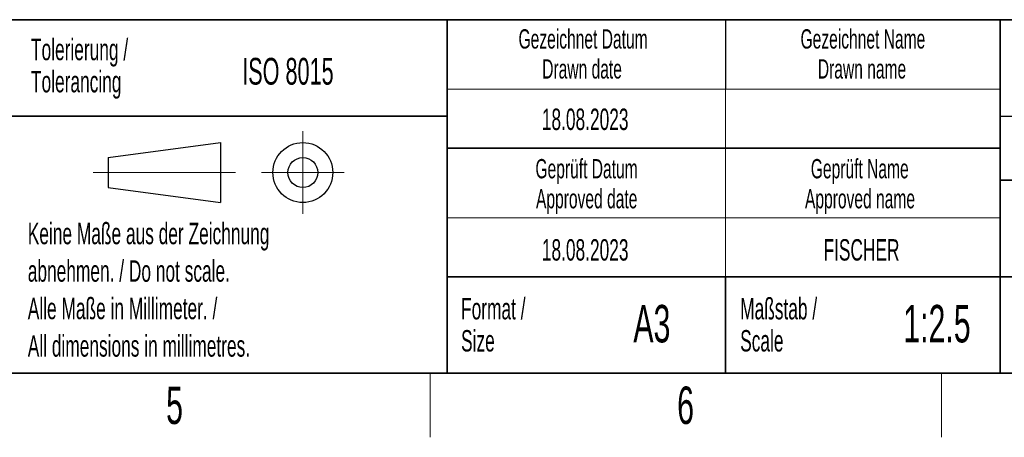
# Paper-space layout 'Blatt4' of a CAD drawing. Header units: millimetres. Extents: x 5 to 418, y 2 to 292.
# Tile 56 of 68: x 226 to 318, y 6 to 45. Entities that reach past the tile are written whole.
import ezdxf

# ---------------------------------------------------------------- set-up
doc = ezdxf.new("R2010")
doc.units = ezdxf.units.MM
doc.layers.add('SLD-0', color=7, linetype='Continuous')
doc.styles.add('SLDTEXTSTYLE0', font='TXT', dxfattribs={"width": 0.605})

psp = doc.layouts.new('Blatt4')

# ---------------------------------------------------------------- linework, layer by layer
at = {"layer": 'SLD-0', "lineweight": 35}
for p, q in [((225.617, 45), (266.33, 45)), ((266.33, 12), (266.33, 45)), ((266.33, 45), (266.33, 12)), ((318, 45), (266.33, 45)), ((318, 45), (318, 12)), ((318, 45), (318, 40.105)), ((318, 45), (408, 45)), ((318, 45), (318, 12)), ((225.617, 36), (266.33, 36)), ((266.33, 33), (318, 33)), ((408, 30), (318, 30)), ((266.33, 21), (318, 21)), ((292.33, 21), (292.33, 12)), ((318, 21), (390, 21)), ((26, 12), (408, 12)), ((225.617, 12), (266.33, 12)), ((266.33, 12), (318, 12)), ((408, 12), (318, 12))]:
    psp.add_line(p, q, dxfattribs=at)
at = {"layer": 'SLD-0'}
for p, q in [((292.33, 45), (292.33, 38.5)), ((318, 36), (408, 36))]:
    psp.add_line(p, q, dxfattribs=at)
at = {"layer": 'SLD-0', "lineweight": 18}
for p, q in [((266.33, 38.5), (318, 38.5)), ((292.33, 38.5), (292.33, 33)), ((252.84, 34.575), (252.84, 26.875)), ((292.33, 33), (292.33, 26.5)), ((233.24, 30.725), (246.54, 30.725)), ((248.99, 30.725), (256.69, 30.725)), ((266.33, 26.5), (318, 26.5)), ((292.33, 26.5), (292.33, 21)), ((264.75, 6), (264.75, 12)), ((312.5, 6), (312.5, 12))]:
    psp.add_line(p, q, dxfattribs=at)
at = {"layer": 'SLD-0', "lineweight": 25}
for p, q in [((234.64, 32.125), (245.14, 33.525)), ((245.14, 33.525), (245.14, 27.925)), ((234.64, 32.125), (234.64, 29.325)), ((234.64, 29.325), (245.14, 27.925))]:
    psp.add_line(p, q, dxfattribs=at)
for radius in [2.8, 1.4]:
    psp.add_circle((252.84, 30.725), radius, dxfattribs=at)

# ---------------------------------------------------------------- texts
at = {"layer": 'SLD-0', "style": 'SLDTEXTSTYLE0'}
for s, insert, char_height, attachment_point in [('Gezeichnet Datum', (279.025, 44.104), 1.8, 2), ('Gezeichnet Name', (305.171, 44.104), 1.8, 2), ('Tolerierung /', (227.439, 43.217), 2, 1), ('ISO 8015', (247.172, 41.434), 2.5, 1), ('Drawn date', (278.93, 41.304), 1.8, 2), ('Drawn name', (305.087, 41.304), 1.8, 2), ('Tolerancing', (227.439, 40.217), 2, 1), ('18.08.2023', (279.22, 36.699), 2, 2), ('Geprüft Datum', (279.349, 31.985), 1.8, 2), ('Geprüft Name', (304.876, 31.985), 1.8, 2), ('Approved date', (279.362, 29.185), 1.8, 2), ('Approved name', (304.9, 29.185), 1.8, 2), ('Keine Maße aus der Zeichnung', (227.14, 26.031), 2, 1), ('18.08.2023', (279.22, 24.505), 2, 2), ('FISCHER', (305.038, 24.505), 2, 2), ('abnehmen. / Do not scale.', (227.14, 22.531), 2, 1), ('Alle Maße in Millimeter. /', (227.14, 19.031), 2, 1), ('Format /', (267.625, 19.012), 2, 1), ('A3', (285.451, 18.361), 3.5, 2), ('Maßstab /', (293.703, 19.012), 2, 1), ('1:2.5', (312.088, 18.361), 3.5, 2), ('All dimensions in millimetres.', (227.14, 15.531), 2, 1), ('Size', (267.625, 16.012), 2, 1), ('Scale', (293.703, 16.012), 2, 1), ('5', (240.853, 10.743), 3.5, 2), ('6', (288.603, 10.743), 3.5, 2)]:
    psp.add_mtext(s, dxfattribs=dict(at, insert=insert, char_height=char_height, attachment_point=attachment_point))

doc.saveas('drawing.dxf')
